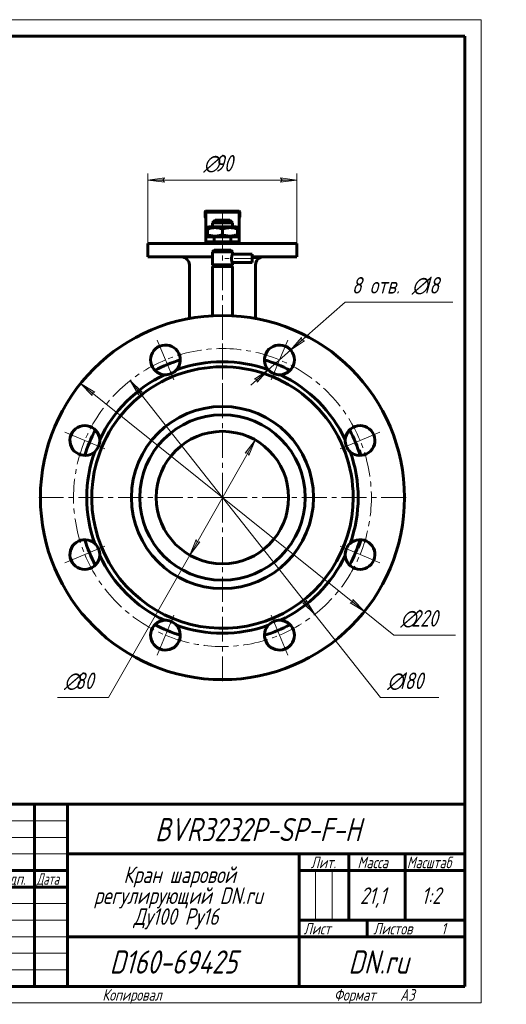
# Model space of a CAD drawing. Header units: millimetres. Extents: x 0 to 428, y 0 to 297.
# Tile 26 of 26: x 281 to 428, y 0 to 297. Entities that reach past the tile are written whole.
import ezdxf

# ---------------------------------------------------------------- set-up
doc = ezdxf.new("R2010")
doc.units = ezdxf.units.MM
for name, pattern in [('K5LT_AXLED', [12, 7.5, -1.5, 1.5, -1.5]), ('K5LT_BASIC', [0]), ('K5LT_THIN', [0])]:
    doc.linetypes.add(name, pattern=pattern)
doc.layers.add('Системный слой', color=7, linetype='Continuous')
doc.layers.add('Системный слой (1)', color=7, linetype='Continuous', true_color=0x6c6c6c)
doc.styles.add('KDIMTEXTSTYLE', font='GOST_AU.SHX', dxfattribs={"width": 0.96, "oblique": 15, "height": 5})
doc.styles.add('KTEXTSTYLE', font='GOST_AU.SHX', dxfattribs={"width": 0.96, "height": 5})
doc.dimstyles.new('KDIMSTYLE (0.50)', dxfattribs={"dimtxt": 5, "dimasz": 1, "dimexe": 2, "dimexo": 0, "dimgap": 1, "dimtad": 1, "dimlfac": 2, "dimtxsty": 'KDIMTEXTSTYLE', "dimsah": 1, "dimcen": 0, "dimdle": 1, "dimadec": 0, "dimazin": 0, "dimtfac": 0.667, "dimtmove": 0, "dimatfit": 3, "dimfxl": 1, "dimtvp": 1, "dimtolj": 1, "dimtzin": 0, "dimarcsym": 0})

# ---------------------------------------------------------------- blocks, each defined once
blk = doc.blocks.new('U45')
at = {"layer": 'Системный слой (1)', "color": 150, "linetype": 'K5LT_BASIC', "lineweight": 60, "true_color": 0x0080ff}
for p, q in [((339.6, 236.41), (341.8, 236.41)), ((341.8, 236.41), (344, 236.41))]:
    blk.add_line(p, q, dxfattribs=at)
blk = doc.blocks.new('U46')
at = {"layer": 'Системный слой (1)', "color": 150, "linetype": 'K5LT_BASIC', "lineweight": 60, "true_color": 0x0080ff}
for p, q in [((341.8, 235.61), (338.8, 235.61)), ((344.8, 235.61), (341.8, 235.61))]:
    blk.add_line(p, q, dxfattribs=at)
blk = doc.blocks.new('U47')
at = {"layer": 'Системный слой (1)', "color": 150, "linetype": 'K5LT_BASIC', "lineweight": 60, "true_color": 0x0080ff}
for p, q in [((338.8, 225.41), (319.3, 225.41)), ((364.3, 225.41), (350.8, 225.41))]:
    blk.add_line(p, q, dxfattribs=at)
blk = doc.blocks.new('U48')
at = {"layer": 'Системный слой (1)', "color": 150, "linetype": 'K5LT_BASIC', "lineweight": 60, "true_color": 0x0080ff}
for p, q in [((344.8, 226.91), (344.8, 226.16)), ((344.8, 223.66), (344.8, 222.91))]:
    blk.add_line(p, q, dxfattribs=at)
blk = doc.blocks.new('D3')
at = {"layer": 'Системный слой (1)'}
for points in [[(362.4, 197.2), (366.59, 200.01), (365.78, 200.17), (365.72, 201)], [(352.32, 187.47), (355.64, 191.27), (351.45, 188.46), (352.26, 188.3)]]:
    blk.add_hatch(color=7, dxfattribs=at).paths.add_polyline_path(points)
at = {"layer": 'Системный слой (1)', "color": 7, "linetype": 'K5LT_THIN', "lineweight": 18}
for p, q in [((362.4, 197.2), (378.88, 211.68)), ((362.4, 197.2), (367.66, 201.82)), ((365.72, 201), (362.4, 197.2)), ((362.4, 197.2), (366.59, 200.01)), ((365.78, 200.17), (365.72, 201)), ((366.59, 200.01), (365.78, 200.17)), ((355.64, 191.27), (362.4, 197.2)), ((355.64, 191.27), (350.38, 186.65)), ((355.64, 191.27), (351.45, 188.46)), ((352.32, 187.47), (355.64, 191.27)), ((351.45, 188.46), (352.26, 188.3)), ((352.26, 188.3), (352.32, 187.47))]:
    blk.add_line(p, q, dxfattribs=at)
blk.add_wipeout([(380.88, 212.68), (380.88, 220.06), (408.28, 220.06), (408.28, 212.68)]).dxf.layer = 'Системный слой (1)'
blk.add_line((378.88, 211.68), (411.43, 211.68), dxfattribs=at)
at = {"layer": 'Системный слой (1)', "color": 7, "char_height": 5, "attachment_point": 1, "style": 'KTEXTSTYLE'}
for s, insert in [('\\H5.0;\\W1.000;\\Q15;\\Q15;\\W0.965;8 отв. ', (380.88, 219.27)), ('\\H5.0;\\W1.000;\\Q15;\\Q15;\\W0.965;∅', (399.01, 219.27)), ('\\H5.0;\\W1.000;\\Q15;\\Q15;\\W0.965;18', (402.31, 219.27))]:
    blk.add_mtext(s, dxfattribs=dict(at, insert=insert))
blk = doc.blocks.new('KDIMARROW_01')
at = {"layer": 'Системный слой'}
blk.add_hatch(color=0, dxfattribs=at).paths.add_polyline_path([(0, 0), (-5, 0.66), (-4.5, 0), (-5, -0.66)])
at = {"layer": 'Системный слой', "color": 0, "linetype": 'K5LT_THIN', "lineweight": 18}
for p, q in [((-4.5, 0), (-5, 0.66)), ((-5, 0.66), (0, 0)), ((0, 0), (-5, -0.66)), ((-5, -0.66), (-4.5, 0))]:
    blk.add_line(p, q, dxfattribs=at)
at = {"layer": 'Системный слой (1)', "color": 0, "linetype": 'K5LT_THIN', "lineweight": 18}
blk.add_line((341.8, 152.66), (341.3, 152.66), dxfattribs=at)
blk = doc.blocks.new('D4')
at = {"layer": 'Системный слой (1)'}
for points in [[(303.23, 184.48), (298.92, 187.1), (302.4, 183.46), (302.43, 184.28)], [(384.68, 118.22), (381.2, 121.87), (381.17, 121.04), (380.37, 120.84)]]:
    blk.add_hatch(color=7, dxfattribs=at).paths.add_polyline_path(points)
at = {"layer": 'Системный слой (1)', "color": 7, "linetype": 'K5LT_THIN', "lineweight": 18}
for p, q in [((298.92, 187.1), (303.23, 184.48)), ((302.4, 183.46), (298.92, 187.1)), ((298.92, 187.1), (384.68, 118.22)), ((303.23, 184.48), (302.43, 184.28)), ((302.43, 184.28), (302.4, 183.46)), ((380.37, 120.84), (381.17, 121.04)), ((384.68, 118.22), (380.37, 120.84)), ((381.17, 121.04), (381.2, 121.87)), ((381.2, 121.87), (384.68, 118.22)), ((384.68, 118.22), (393.57, 111.09))]:
    blk.add_line(p, q, dxfattribs=at)
blk.add_wipeout([(395.57, 112.09), (395.57, 119.47), (409.63, 119.47), (409.63, 112.09)]).dxf.layer = 'Системный слой (1)'
blk.add_line((393.57, 111.09), (412.22, 111.09), dxfattribs=at)
at = {"layer": 'Системный слой (1)', "color": 7, "char_height": 5, "attachment_point": 1, "style": 'KTEXTSTYLE'}
for s, insert in [('\\H5.0;\\W1.000;\\Q15;\\Q15;\\W0.965;∅', (395.57, 118.67)), ('\\H5.0;\\W1.000;\\Q15;\\Q15;\\W0.965;220', (398.87, 118.67))]:
    blk.add_mtext(s, dxfattribs=dict(at, insert=insert))
blk = doc.blocks.new('D5')
at = {"layer": 'Системный слой (1)'}
for points in [[(317.52, 184.45), (313.9, 187.97), (316.48, 183.64), (316.69, 184.44)], [(369.7, 117.35), (367.12, 121.69), (366.91, 120.88), (366.08, 120.87)]]:
    blk.add_hatch(color=7, dxfattribs=at).paths.add_polyline_path(points)
at = {"layer": 'Системный слой (1)', "color": 7, "linetype": 'K5LT_THIN', "lineweight": 18}
for p, q in [((313.9, 187.97), (317.52, 184.45)), ((316.48, 183.64), (313.9, 187.97)), ((313.9, 187.97), (369.7, 117.35)), ((316.69, 184.44), (316.48, 183.64)), ((317.52, 184.45), (316.69, 184.44)), ((366.08, 120.87), (366.91, 120.88)), ((369.7, 117.35), (366.08, 120.87)), ((366.91, 120.88), (367.12, 121.69)), ((367.12, 121.69), (369.7, 117.35)), ((369.7, 117.35), (389.57, 92.21))]:
    blk.add_line(p, q, dxfattribs=at)
blk.add_wipeout([(391.57, 93.21), (391.57, 100.59), (404.62, 100.59), (404.62, 93.21)]).dxf.layer = 'Системный слой (1)'
blk.add_line((389.57, 92.21), (407.16, 92.21), dxfattribs=at)
at = {"layer": 'Системный слой (1)', "color": 7, "char_height": 5, "attachment_point": 1, "style": 'KTEXTSTYLE'}
for s, insert in [('\\H5.0;\\W1.000;\\Q15;\\Q15;\\W0.965;∅', (391.57, 99.8)), ('\\H5.0;\\W1.000;\\Q15;\\Q15;\\W0.965;180', (394.88, 99.8))]:
    blk.add_mtext(s, dxfattribs=dict(at, insert=insert))
blk = doc.blocks.new('D6')
at = {"layer": 'Системный слой (1)'}
for points in [[(349.79, 165.37), (351.69, 170.04), (348.65, 166.02), (349.47, 166.13)], [(331.91, 135.28), (334.95, 139.3), (334.13, 139.19), (333.81, 139.95)]]:
    blk.add_hatch(color=7, dxfattribs=at).paths.add_polyline_path(points)
at = {"layer": 'Системный слой (1)', "color": 7, "linetype": 'K5LT_THIN', "lineweight": 18}
for p, q in [((351.69, 170.04), (331.91, 135.28)), ((348.65, 166.02), (351.69, 170.04)), ((351.69, 170.04), (349.79, 165.37)), ((349.47, 166.13), (348.65, 166.02)), ((349.79, 165.37), (349.47, 166.13)), ((331.91, 135.28), (333.81, 139.95)), ((333.81, 139.95), (334.13, 139.19)), ((334.95, 139.3), (331.91, 135.28)), ((334.13, 139.19), (334.95, 139.3)), ((331.91, 135.28), (307.39, 92.21))]:
    blk.add_line(p, q, dxfattribs=at)
blk.add_wipeout([(293.91, 93.21), (293.91, 100.59), (304.93, 100.59), (304.93, 93.21)]).dxf.layer = 'Системный слой (1)'
blk.add_line((307.39, 92.21), (291.91, 92.21), dxfattribs=at)
at = {"layer": 'Системный слой (1)', "color": 7, "char_height": 5, "attachment_point": 1, "style": 'KTEXTSTYLE'}
for s, insert in [('\\H5.0;\\W1.000;\\Q15;\\Q15;\\W0.965;∅', (293.91, 99.8)), ('\\H5.0;\\W1.000;\\Q15;\\Q15;\\W0.965;80', (297.22, 99.8))]:
    blk.add_mtext(s, dxfattribs=dict(at, insert=insert))
blk = doc.blocks.new('D7')
at = {"layer": 'Системный слой (1)'}
for points in [[(324.3, 247.88), (323.8, 248.54), (324.3, 249.2), (319.3, 248.54)], [(364.3, 248.54), (359.3, 249.2), (359.8, 248.54), (359.3, 247.88)]]:
    blk.add_hatch(color=7, dxfattribs=at).paths.add_polyline_path(points)
at = {"layer": 'Системный слой (1)', "color": 7, "linetype": 'K5LT_THIN', "lineweight": 18}
for p, q in [((319.3, 229.41), (319.3, 250.54)), ((364.3, 229.41), (364.3, 250.54)), ((319.3, 248.54), (324.3, 249.2)), ((324.3, 247.88), (319.3, 248.54)), ((324.3, 249.2), (323.8, 248.54)), ((323.8, 248.54), (324.3, 247.88)), ((359.8, 248.54), (359.3, 249.2)), ((359.3, 249.2), (364.3, 248.54)), ((364.3, 248.54), (359.3, 247.88)), ((359.3, 247.88), (359.8, 248.54))]:
    blk.add_line(p, q, dxfattribs=at)
blk.add_wipeout([(336.06, 249.54), (336.06, 256.92), (347.08, 256.92), (347.08, 249.54)]).dxf.layer = 'Системный слой (1)'
blk.add_line((319.3, 248.54), (364.3, 248.54), dxfattribs=at)
at = {"layer": 'Системный слой (1)', "color": 7, "char_height": 5, "attachment_point": 1, "style": 'KTEXTSTYLE'}
for s, insert in [('\\H5.0;\\W1.000;\\Q15;\\Q15;\\W0.965;∅', (336.06, 256.13)), ('\\H5.0;\\W1.000;\\Q15;\\Q15;\\W0.965;90', (339.37, 256.13))]:
    blk.add_mtext(s, dxfattribs=dict(at, insert=insert))
blk = doc.blocks.new('U49')
at = {"layer": 'Системный слой (1)', "color": 150, "linetype": 'K5LT_BASIC', "lineweight": 60, "true_color": 0x0080ff}
for start, end in [(107.0036, 117.9964), (62.0036, 72.9964), (152.0036, 162.9964), (17.0036, 27.9964), (197.0036, 207.9964), (332.0036, 342.9964), (242.0036, 252.9964), (287.0036, 297.9964)]:
    blk.add_arc((341.8, 152.66), 43.5, start, end, dxfattribs=at)
blk = doc.blocks.new('U50')
at = {"layer": 'Системный слой (1)', "color": 150, "linetype": 'K5LT_BASIC', "lineweight": 60, "true_color": 0x0080ff}
for p, q in [((344.76, 226.06), (344.71, 225.93)), ((344.78, 226.1), (344.76, 226.06)), ((344.79, 226.13), (344.78, 226.12)), ((344.78, 226.12), (344.78, 226.1)), ((344.8, 226.15), (344.79, 226.14)), ((344.79, 226.14), (344.79, 226.13)), ((344.79, 226.13), (344.79, 226.13)), ((344.79, 226.13), (344.79, 226.13)), ((344.79, 226.13), (344.79, 226.13)), ((344.8, 226.16), (344.8, 226.16)), ((344.8, 226.16), (344.8, 226.16)), ((344.8, 226.16), (344.8, 226.16)), ((344.8, 226.16), (344.8, 226.16)), ((344.8, 226.16), (344.8, 226.16)), ((344.8, 226.16), (344.8, 226.16)), ((344.8, 226.16), (344.8, 226.15)), ((344.6, 225.55), (344.53, 224.93)), ((344.53, 224.93), (344.53, 224.91)), ((344.53, 224.91), (344.56, 224.52)), ((344.56, 224.52), (344.68, 223.98)), ((344.71, 225.93), (344.6, 225.55)), ((344.68, 223.98), (344.78, 223.7)), ((344.78, 223.7), (344.8, 223.67)), ((344.8, 223.67), (344.8, 223.67)), ((344.8, 223.67), (344.8, 223.66)), ((344.8, 223.66), (344.8, 223.66)), ((344.8, 223.66), (344.8, 223.66)), ((344.8, 223.66), (344.8, 223.66)), ((344.8, 223.66), (344.8, 223.66))]:
    blk.add_line(p, q, dxfattribs=at)
blk = doc.blocks.new('U51')
at = {"layer": 'Системный слой (1)', "color": 30, "linetype": 'K5LT_AXLED', "lineweight": 18, "true_color": 0xff8000}
for q in [(341.8, 209.66), (284.8, 152.66), (398.8, 152.66), (341.8, 95.66)]:
    blk.add_line((341.8, 152.66), q, dxfattribs=at)
blk = doc.blocks.new('U52')
at = {"layer": 'Системный слой (1)', "color": 30, "linetype": 'K5LT_AXLED', "lineweight": 18, "true_color": 0xff8000}
for p, q in [((324.58, 194.24), (322.09, 200.24)), ((359.02, 194.24), (361.51, 200.24)), ((327.07, 188.23), (324.58, 194.24)), ((356.53, 188.23), (359.02, 194.24)), ((300.23, 169.88), (294.22, 172.37)), ((306.23, 167.39), (300.23, 169.88)), ((377.37, 167.39), (383.37, 169.88)), ((383.37, 169.88), (389.38, 172.37)), ((306.23, 137.93), (300.23, 135.44)), ((377.37, 137.93), (383.37, 135.44)), ((300.23, 135.44), (294.22, 132.95)), ((383.37, 135.44), (389.38, 132.95)), ((327.07, 117.09), (324.58, 111.09)), ((356.53, 117.09), (359.02, 111.09)), ((324.58, 111.09), (322.09, 105.08)), ((359.02, 111.09), (361.51, 105.08))]:
    blk.add_line(p, q, dxfattribs=at)
for start, end in [(67.5, 112.5), (112.5, 157.5), (22.5, 67.5), (157.5, 202.5), (337.5, 22.5), (202.5, 247.5), (292.5, 337.5), (247.5, 292.5)]:
    blk.add_arc((341.8, 152.66), 45, start, end, dxfattribs=at)
blk = doc.blocks.new('U53')
at = {"color": 7, "linetype": 'K5LT_THIN', "lineweight": 18}
for p, q in [((0, 0), (0, 297)), ((0, 297), (420, 297)), ((420, 297), (420, 0)), ((230, 55), (295, 55)), ((230, 50), (295, 50)), ((230, 45), (295, 45)), ((369.96, 25), (369.96, 40)), ((374.98, 25), (374.98, 40)), ((230, 30), (295, 30)), ((230, 25), (295, 25)), ((230, 20), (295, 20)), ((230, 15), (295, 15)), ((230, 10), (295, 10)), ((420, 0), (0, 0))]:
    blk.add_line(p, q, dxfattribs=at)
at = {"color": 150, "linetype": 'K5LT_BASIC', "lineweight": 60, "true_color": 0x0080ff}
for p, q in [((8, 172), (8, 292)), ((20, 292), (8, 292)), ((13, 172), (13, 292)), ((20, 5), (20, 292)), ((20, 292), (415, 292)), ((90, 292), (90, 278)), ((415, 292), (415, 5)), ((90, 278), (20, 278)), ((20, 232), (8, 232)), ((20, 172), (8, 172)), ((8, 5), (8, 150)), ((20, 150), (8, 150)), ((13, 5), (13, 150)), ((20, 115), (8, 115)), ((20, 90), (8, 90)), ((20, 65), (8, 65)), ((230, 60), (415, 60)), ((230, 5), (230, 60)), ((237, 35), (237, 60)), ((247, 5), (247, 60)), ((270, 5), (270, 60)), ((285, 5), (285, 60)), ((295, 5), (295, 60)), ((295, 45), (415, 45)), ((365, 5), (365, 45)), ((380, 25), (380, 45)), ((397, 25), (397, 45)), ((230, 40), (295, 40)), ((365, 40), (380, 40)), ((380, 40), (415, 40)), ((230, 35), (295, 35)), ((20, 30), (8, 30)), ((365, 25), (415, 25)), ((385.57, 20), (385.57, 25)), ((295, 20), (365, 20)), ((365, 20), (415, 20)), ((20, 5), (8, 5)), ((415, 5), (20, 5))]:
    blk.add_line(p, q, dxfattribs=at)
at = {"color": 7, "attachment_point": 1, "style": 'KTEXTSTYLE'}
for s, insert, char_height, rotation in [('\\H5.0;\\W1.000;\\Q15;\\Q15;\\W0.965;\\H7.00;BVR3232P-SP-F-H', (88.59, 281.64), 7, 180), ('\\H5.0;\\W1.000;\\Q15;\\Q15;\\W0.965;\\H3.50;Перв. примен.', (8.82, 250.52), 3.5, 90), ('\\H5.0;\\W1.000;\\Q15;\\Q15;\\W0.965;\\H3.50;Справ. №', (8.82, 193.63), 3.5, 90), ('\\H5.0;\\W1.000;\\Q15;\\Q15;\\W0.965;\\H3.50;Подп. и дата', (8.82, 120.66), 3.5, 90), ('\\H5.0;\\W1.000;\\Q15;\\Q15;\\W0.965;\\H3.50;Инв. № дубл.', (8.82, 91.57), 3.5, 90), ('\\H5.0;\\W1.000;\\Q15;\\Q15;\\W0.965;\\H3.50;Взам. инв. №', (8.82, 65.8), 3.5, 90), ('\\H5.0;\\W1.000;\\Q15;\\Q15;\\W0.965;\\H3.50;Подп. и дата', (8.82, 35.66), 3.5, 90), ('\\H5.0;\\W1.000;\\Q15;\\Q15;\\W0.965;\\H3.50;Инв. № подл.', (8.82, 6.57), 3.5, 90)]:
    blk.add_mtext(s, dxfattribs=dict(at, insert=insert, char_height=char_height, rotation=rotation))
for s, insert, char_height in [('\\H5.0;\\W1.000;\\Q15;\\Q15;\\W0.965;\\H7.00;BVR3232P-SP-F-H', (321.41, 55.86), 7), ('\\H5.0;\\W1.000;\\Q15;\\Q15;\\W0.965;Кран шаровой', (311.89, 41.21), 5), ('\\H5.0;\\W1.000;\\Q15;\\Q15;\\W0.965;\\H3.50;Лит.', (368.47, 44.18), 3.5), ('\\H5.0;\\W1.000;\\Q15;\\Q15;\\W0.965;\\H3.50;Масса', (382.58, 44.18), 3.5), ('\\H5.0;\\W1.000;\\Q15;\\Q15;\\W0.930;\\H3.50;Масштаб', (397.52, 44.18), 3.5), ('\\H5.0;\\W1.000;\\Q15;\\Q15;\\W0.784;\\H3.50;Изм.', (230.62, 39.18), 3.5), ('\\H5.0;\\W1.000;\\Q15;\\Q15;\\W0.799;\\H3.50;Лист', (237.61, 39.18), 3.5), ('\\H5.0;\\W1.000;\\Q15;\\Q15;\\W0.965;\\H3.50;№ докум.', (250.63, 39.18), 3.5), ('\\H5.0;\\W1.000;\\Q15;\\Q15;\\W0.965;\\H3.50;Подп.', (273.1, 39.18), 3.5), ('\\H5.0;\\W1.000;\\Q15;\\Q15;\\W0.799;\\H3.50;Дата', (285.61, 39.18), 3.5), ('\\H5.0;\\W1.000;\\Q15;\\Q15;\\W0.965;\\H3.50;Разраб.', (230.5, 34.18), 3.5), ('\\H5.0;\\W1.000;\\Q15;\\Q15;\\W0.965;регулирующий DN.ru ', (302.96, 34.9), 5), ('\\H5.0;\\W1.000;\\Q15;\\Q15;\\W0.965;21,1', (383.36, 34.9), 5), ('\\H5.0;\\W1.000;\\Q15;\\Q15;\\W0.965;{\\c16711680;1:2}', (401.92, 34.9), 5), ('\\H5.0;\\W1.000;\\Q15;\\Q15;\\W0.965;\\H3.50;Пров.', (230.5, 29.18), 3.5), ('\\H5.0;\\W1.000;\\Q15;\\Q15;\\W0.965;Ду100 Ру16', (314.93, 28.59), 5), ('\\H5.0;\\W1.000;\\Q15;\\Q15;\\W0.965;\\H3.50;Т.контр.', (230.5, 24.18), 3.5), ('\\H5.0;\\W1.000;\\Q15;\\Q15;\\W0.965;\\H3.50;Лист', (366.32, 24.18), 3.5), ('\\H5.0;\\W1.000;\\Q15;\\Q15;\\W0.965;\\H3.50;Листов', (387.36, 24.18), 3.5), ('\\H5.0;\\W1.000;\\Q15;\\Q15;\\W0.965;\\H3.50;1', (407.91, 24.18), 3.5), ('\\H5.0;\\W1.000;\\Q15;\\Q15;\\W0.965;\\H7.00;D160-69425', (307.7, 15.86), 7), ('\\H5.0;\\W1.000;\\Q15;\\Q15;\\W0.965;\\H7.00;DN.ru', (379.84, 15.86), 7), ('\\H5.0;\\W1.000;\\Q15;\\Q15;\\W0.965;\\H3.50;Н.контр.', (230.5, 14.18), 3.5), ('\\H5.0;\\W1.000;\\Q15;\\Q15;\\W0.965;\\H3.50;Утв.', (230.5, 9.18), 3.5), ('\\H5.0;\\W1.000;\\Q15;\\Q15;\\W0.965;\\H3.50;Копировал', (305.5, 4.18), 3.5), ('\\H5.0;\\W1.000;\\Q15;\\Q15;\\W0.965;\\H3.50;Формат', (375.5, 4.18), 3.5), ('\\H5.0;\\W1.000;\\Q15;\\Q15;\\W0.965;\\H3.50;A3', (395.5, 4.18), 3.5)]:
    blk.add_mtext(s, dxfattribs=dict(at, insert=insert, char_height=char_height))

msp = doc.modelspace()

# ---------------------------------------------------------------- linework, layer by layer
at = {"layer": 'Системный слой (1)', "color": 150, "linetype": 'K5LT_BASIC', "lineweight": 60, "true_color": 0x0080ff}
for p, q in [((336.5501, 238.9105), (336.5501, 237.4105)), ((346.8001, 239.1605), (336.8001, 239.1605)), ((336.8001, 238.3247), (336.8001, 238.9105)), ((336.8001, 238.9105), (346.8001, 238.9105)), ((336.8001, 238.3247), (336.8001, 231.557)), ((346.8001, 238.9105), (346.8001, 238.3247)), ((346.8001, 238.3247), (346.8001, 231.557)), ((347.0501, 238.9105), (347.0501, 237.4105)), ((339.6001, 236.4105), (338.8001, 235.6105)), ((338.8001, 234.4105), (338.8001, 235.6105)), ((344.0001, 236.4105), (344.8001, 235.6105)), ((344.8001, 234.4105), (344.8001, 235.6105)), ((337.6751, 234.4105), (337.3001, 234.194)), ((337.3001, 233.7921), (337.3001, 234.194)), ((337.3001, 233.7921), (337.3001, 232.0289)), ((337.3001, 231.627), (337.3001, 232.0289)), ((345.9251, 234.4105), (337.6751, 234.4105)), ((341.8001, 233.7921), (341.8001, 232.0289)), ((345.9251, 234.4105), (346.3001, 234.194)), ((346.3001, 234.194), (346.3001, 233.7921)), ((346.3001, 233.7921), (346.3001, 232.0289)), ((346.3001, 232.0289), (346.3001, 231.627)), ((319.3001, 225.4105), (319.3001, 229.4105)), ((364.3001, 229.4105), (319.3001, 229.4105)), ((336.8001, 231.4105), (336.8001, 231.557)), ((336.8001, 229.9105), (336.8001, 231.4105)), ((336.8001, 231.4105), (339.3001, 231.4105)), ((339.3001, 229.9105), (336.8001, 229.9105)), ((337.6751, 231.4105), (337.3001, 231.627)), ((338.8001, 229.4105), (338.8001, 229.9105)), ((339.3001, 231.4105), (339.3001, 229.9105)), ((344.3001, 231.4105), (339.3001, 231.4105)), ((344.3001, 229.9105), (339.3001, 229.9105)), ((344.3001, 231.4105), (346.8001, 231.4105)), ((344.3001, 229.9105), (344.3001, 231.4105)), ((346.8001, 229.9105), (344.3001, 229.9105)), ((344.8001, 229.4105), (344.8001, 229.9105)), ((345.9251, 231.4105), (346.3001, 231.627)), ((346.8001, 231.557), (346.8001, 231.4105)), ((346.8001, 231.4105), (346.8001, 229.9105)), ((364.3001, 225.4105), (364.3001, 229.4105)), ((339.3001, 227.4105), (338.8001, 226.9105)), ((338.8001, 226.9105), (338.8001, 222.9105)), ((344.8001, 226.9105), (338.8001, 226.9105)), ((344.3001, 227.4105), (339.3001, 227.4105)), ((344.3001, 227.4105), (344.8001, 226.9105)), ((350.8001, 226.1605), (344.8001, 226.1605)), ((350.8001, 226.1605), (350.8001, 224.9105)), ((350.8001, 223.6605), (344.8001, 223.6605)), ((350.8001, 224.9105), (350.8001, 223.6605)), ((331.8001, 206.7438), (331.8001, 222.9105)), ((344.8001, 222.9105), (338.8001, 222.9105)), ((339.3001, 222.4105), (338.8001, 222.9105)), ((338.8001, 222.4105), (338.8001, 207.5786)), ((344.8001, 222.4105), (338.8001, 222.4105)), ((344.3001, 222.4105), (344.8001, 222.9105)), ((344.8001, 222.4105), (344.8001, 207.5786)), ((351.8001, 206.7438), (351.8001, 222.9105)), ((383.1419, 166.9753), (382.9057, 166.8935)), ((382.5677, 137.4864), (382.802, 137.3992)), ((383.0666, 138.9009), (383.3037, 138.8219))]:
    msp.add_line(p, q, dxfattribs=at)
at = {"layer": 'Системный слой (1)', "color": 30, "linetype": 'K5LT_AXLED', "lineweight": 18, "true_color": 0xff8000}
msp.add_line((352.8001, 224.9105), (342.5273, 224.9105), dxfattribs=at)
at = {"layer": 'Системный слой (1)', "color": 150, "linetype": 'K5LT_BASIC', "lineweight": 60, "true_color": 0x0080ff}
for centre, radius, start, end in [((336.8001, 238.9105), 0.25, 90, 180), ((346.8001, 238.9105), 0.25, 0, 90), ((336.8001, 237.4105), 0.25, 180, 270), ((346.8001, 237.4105), 0.25, 270, 0), ((329.3001, 222.9105), 2.5, 0, 90), ((354.3001, 222.9105), 2.5, 90, 180), ((324.5793, 194.2351), 4.5, 318.422954, 266.577046), ((359.0208, 194.2351), 4.5, 273.422954, 221.577046), ((341.8001, 152.6605), 41, 70.250177, 109.749823), ((341.8001, 152.6605), 39.5, 0, 160.250177), ((324.5793, 194.2351), 4.5, 266.577046, 318.422954), ((359.0208, 194.2351), 4.5, 221.577046, 273.422954), ((341.8001, 152.6605), 41, 115.250177, 154.749823), ((341.8001, 152.6605), 41, 25.250177, 64.749823), ((300.2255, 169.8813), 4.5, 3.422954, 311.577046), ((383.3747, 169.8813), 4.5, 228.422954, 176.577046), ((300.2255, 169.8813), 4.5, 311.577046, 3.422954), ((383.3747, 169.8813), 4.5, 176.577046, 228.422954), ((341.8001, 152.6605), 43.75, 16.915621, 19.098593), ((341.8001, 152.6605), 41, 160.250177, 199.749823), ((341.8001, 152.6605), 39.5, 160.250177, 0), ((341.8001, 152.6605), 41, 340.250177, 19.749823), ((300.2255, 135.4398), 4.5, 48.422954, 356.577046), ((383.3747, 135.4398), 4.5, 183.422954, 131.577046), ((341.8001, 152.6605), 43.75, 341.559979, 343.084379), ((300.2255, 135.4398), 4.5, 356.577046, 48.422954), ((383.3747, 135.4398), 4.5, 131.577046, 183.422954), ((341.8001, 152.6605), 43.75, 339.584262, 341.559979), ((341.8001, 152.6605), 41, 205.250177, 244.749823), ((341.8001, 152.6605), 41, 295.250177, 334.749823), ((324.5793, 111.0859), 4.5, 93.422954, 41.577046), ((324.5793, 111.0859), 4.5, 41.577046, 93.422954), ((341.8001, 152.6605), 41, 250.250177, 289.749823), ((359.0208, 111.0859), 4.5, 138.422954, 86.577046), ((359.0208, 111.0859), 4.5, 86.577046, 138.422954)]:
    msp.add_arc(centre, radius, start, end, dxfattribs=at)

# ---------------------------------------------------------------- block references
at = {"layer": 'Системный слой (1)'}
for name in ['U46', 'U45', 'U48', 'U47']:
    msp.add_blockref(name, (0, 0), dxfattribs=at)

# ---------------------------------------------------------------- next in the draw order: dimensions: what is measured, and where the dimension line sits
at = {"layer": 'Системный слой (1)', "color": 7}
dim = msp.add_linear_dim(base=(319.3001, 248.5412), p1=(364.3001, 229.4105), p2=(319.3001, 229.4105), dimstyle='KDIMSTYLE (0.50)', override={"dimexo": 0, "dimpost": '\\H5.0;\\W0.965;\\Q15;∅<>', "dimblk1": 'KDIMARROW_01', "dimblk2": 'KDIMARROW_01', "dimse1": 0, "dimse2": 0, "dimclrt": 7, "dimtol": 1, "dimtp": 0, "dimtm": 0, "dimtdec": 5, "dimtolj": 1}, dxfattribs=at)
dim.commit()
dim.dimension.update_dxf_attribs({"geometry": 'D7', "text_midpoint": (341.8001, 248.5412), "dimtype": 160})
dim = msp.add_diameter_dim_2p(p1=(352.2589, 188.2957), p2=(365.7828, 200.1744), dimstyle='KDIMSTYLE (0.50)', override={"dimtih": 1, "dimtoh": 1, "dimpost": '\\H5.0;\\W0.965;\\Q15;\\Q15;8 отв. \\H5.0;\\W0.965;\\Q15;<>', "dimblk1": 'KDIMARROW_01', "dimblk2": 'KDIMARROW_01', "dimclrt": 7, "dimtol": 1, "dimtp": 0, "dimtm": 0, "dimtdec": 5, "dimtmove": 1, "dimatfit": 2, "dimtolj": 1}, dxfattribs=at)
dim.commit()
dim.dimension.update_dxf_attribs({"geometry": 'D3', "text_midpoint": (380.8827, 211.6807), "dimtype": 163})

# ---------------------------------------------------------------- next in the draw order: linework, layer by layer
at = {"layer": 'Системный слой (1)', "color": 30, "linetype": 'K5LT_AXLED', "lineweight": 18, "true_color": 0xff8000}
for p, q in [((341.8001, 231.7921), (341.8001, 238.4105)), ((341.8001, 229.4105), (341.8001, 234.0289))]:
    msp.add_line(p, q, dxfattribs=at)
at = {"layer": 'Системный слой (1)', "color": 150, "linetype": 'K5LT_BASIC', "lineweight": 60, "true_color": 0x0080ff}
for points in [[(341.8001, 233.7921), (341.6033, 233.8577), (341.4057, 233.9171), (341.0087, 234.0207), (340.8092, 234.0648), (340.4079, 234.1349), (340.2062, 234.1609), (339.8001, 234.1921), (339.5958, 234.1974), (339.0336, 234.1821), (338.6818, 234.1395), (337.9858, 234.0013), (337.6416, 233.9059), (337.3001, 233.7921)], [(337.3001, 232.0289), (337.4969, 231.9633), (337.6944, 231.9039), (338.0915, 231.8003), (338.291, 231.7562), (338.6922, 231.6861), (338.894, 231.6601), (339.3001, 231.6289), (339.5044, 231.6236), (340.0666, 231.639), (340.4184, 231.6815), (341.1143, 231.8197), (341.4585, 231.9151), (341.8001, 232.0289)], [(346.3001, 233.7921), (346.1033, 233.8577), (345.9057, 233.9171), (345.5087, 234.0207), (345.3092, 234.0648), (344.9079, 234.1349), (344.7062, 234.1609), (344.3001, 234.1921), (344.0958, 234.1974), (343.5336, 234.1821), (343.1818, 234.1395), (342.4858, 234.0013), (342.1416, 233.9059), (341.8001, 233.7921)], [(341.8001, 232.0289), (341.9969, 231.9633), (342.1944, 231.9039), (342.5915, 231.8003), (342.791, 231.7562), (343.1922, 231.6861), (343.394, 231.6601), (343.8001, 231.6289), (344.0044, 231.6236), (344.5666, 231.639), (344.9184, 231.6815), (345.6143, 231.8197), (345.9585, 231.9151), (346.3001, 232.0289)]]:
    msp.add_open_spline(points, degree=3, knots=[0.00023807, 0.00023807, 0.00023807, 0.00023807, 1.40575644, 1.40575644, 2.81151288, 2.81151288, 4.21726932, 4.21726932, 5.62302575, 5.62302575, 8.05957743, 8.05957743, 10.49589133, 10.49589133, 10.49589133, 10.49589133], dxfattribs=at)

# ---------------------------------------------------------------- next in the draw order: dimensions: what is measured, and where the dimension line sits
at = {"layer": 'Системный слой (1)', "color": 7}
dim = msp.add_diameter_dim_2p(p1=(256.0346, 221.5393), p2=(427.5655, 83.7817), dimstyle='KDIMSTYLE (0.50)', override={"dimtih": 1, "dimtoh": 1, "dimpost": '\\H5.0;\\W0.965;\\Q15;<>', "dimblk1": 'KDIMARROW_01', "dimblk2": 'KDIMARROW_01', "dimclrt": 7, "dimtol": 1, "dimtp": 0, "dimtm": 0, "dimtdec": 5, "dimtmove": 1, "dimatfit": 2, "dimtolj": 1}, dxfattribs=at)
dim.commit()
dim.dimension.update_dxf_attribs({"geometry": 'D4', "text_midpoint": (395.5672, 111.0859), "dimtype": 163})

# ---------------------------------------------------------------- next in the draw order: dimensions: what is measured, and where the dimension line sits
dim = msp.add_diameter_dim_2p(p1=(285.9978, 223.2729), p2=(397.6023, 82.0481), dimstyle='KDIMSTYLE (0.50)', override={"dimtih": 1, "dimtoh": 1, "dimpost": '\\H5.0;\\W0.965;\\Q15;<>', "dimblk1": 'KDIMARROW_01', "dimblk2": 'KDIMARROW_01', "dimclrt": 7, "dimtol": 1, "dimtp": 0, "dimtm": 0, "dimtdec": 5, "dimtmove": 1, "dimatfit": 2, "dimtolj": 1}, dxfattribs=at)
dim.commit()
dim.dimension.update_dxf_attribs({"geometry": 'D5', "text_midpoint": (391.5708, 92.2112), "dimtype": 163})

# ---------------------------------------------------------------- next in the draw order: block references
at = {"layer": 'Системный слой (1)'}
msp.add_blockref('U50', (0, 0), dxfattribs=at)

# ---------------------------------------------------------------- next in the draw order: dimensions: what is measured, and where the dimension line sits
at = {"layer": 'Системный слой (1)', "color": 7}
dim = msp.add_diameter_dim_2p(p1=(361.5884, 187.4229), p2=(322.0118, 117.8981), dimstyle='KDIMSTYLE (0.50)', override={"dimtih": 1, "dimtoh": 1, "dimpost": '\\H5.0;\\W0.965;\\Q15;<>', "dimblk1": 'KDIMARROW_01', "dimblk2": 'KDIMARROW_01', "dimclrt": 7, "dimtol": 1, "dimtp": 0, "dimtm": 0, "dimtdec": 5, "dimtmove": 1, "dimatfit": 2, "dimtolj": 1}, dxfattribs=at)
dim.commit()
dim.dimension.update_dxf_attribs({"geometry": 'D6', "text_midpoint": (305.3896, 92.2112), "dimtype": 163})

# ---------------------------------------------------------------- next in the draw order: linework, layer by layer
at = {"layer": 'Системный слой (1)', "color": 30, "linetype": 'K5LT_AXLED', "lineweight": 18, "true_color": 0xff8000}
msp.add_line((341.8001, 179.3092), (341.8001, 231.9105), dxfattribs=at)
at = {"layer": 'Системный слой (1)', "color": 150, "linetype": 'K5LT_BASIC', "lineweight": 60, "true_color": 0x0080ff}
for radius in [55, 27.5, 25, 20]:
    msp.add_circle((341.8001, 152.6605), radius, dxfattribs=at)

# ---------------------------------------------------------------- next in the draw order: block references
msp.add_blockref('U53', (0, 0))
at = {"layer": 'Системный слой (1)'}
for name in ['U51', 'U52', 'U49']:
    msp.add_blockref(name, (0, 0), dxfattribs=at)

doc.saveas('drawing.dxf')
